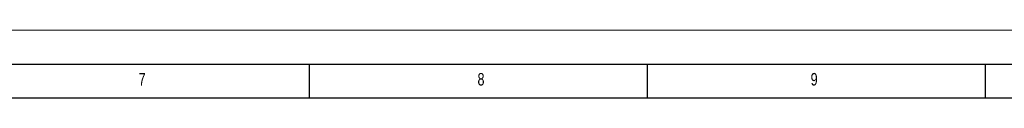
# Model space of a CAD drawing. Header units: millimetres. Extents: x 0 to 594, y 0 to 420.
# Tile 57 of 61: x 309 to 455, y 410 to 420. Entities that reach past the tile are written whole.
import ezdxf

# ---------------------------------------------------------------- set-up
doc = ezdxf.new("R2010")
doc.units = ezdxf.units.MM
doc.layers.add('FORMAT', color=7, linetype='Continuous')
doc.styles.add('SLDTEXTSTYLE0', font='TXT', dxfattribs={"width": 0.75})

msp = doc.modelspace()

# ---------------------------------------------------------------- linework, layer by layer
at = {"color": 7, "linetype": 'Continuous', "lineweight": 18}
msp.add_line((0, 420), (594, 420), dxfattribs=at)
at = {"layer": 'FORMAT'}
for p, q in [((15, 415), (589, 415)), ((352, 410), (352, 415)), ((402, 410), (402, 415)), ((452, 410), (452, 415)), ((20, 410), (584, 410))]:
    msp.add_line(p, q, dxfattribs=at)

# ---------------------------------------------------------------- texts
at = {"layer": 'FORMAT', "char_height": 1.852, "attachment_point": 1, "style": 'SLDTEXTSTYLE0'}
for s, insert in [('7', (326.699, 413.668)), ('8', (376.841, 413.668)), ('9', (426.132, 413.668))]:
    msp.add_mtext(s, dxfattribs=dict(at, insert=insert))

doc.saveas('drawing.dxf')
